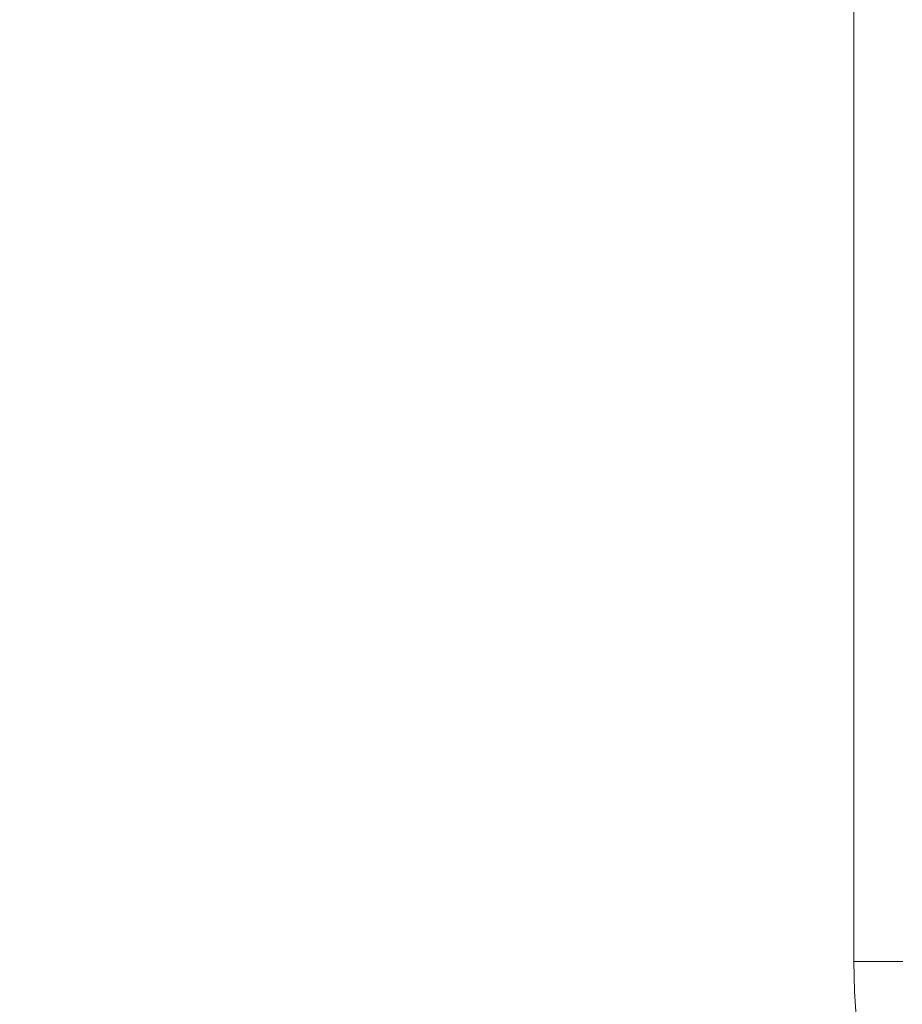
# Model space of a CAD drawing. Header units: centimetres. Extents: x -25.8 to 27.5, y 33.3 to 35.1.
# Tile 102 of 256: x -8.347 to -7.972, y 33.822 to 34.24. Entities that reach past the tile are written whole.
import ezdxf

# ---------------------------------------------------------------- set-up
doc = ezdxf.new("R2010")
doc.units = ezdxf.units.CM
doc.header["$LTSCALE"] = 2.54
doc.layers.add('Lucido design-1', color=7, linetype='Continuous')

# ---------------------------------------------------------------- blocks, each defined once
blk = doc.blocks.new('Gruppo-6-1')
at = {"color": 7, "linetype": 'Continuous', "lineweight": 9}
for points in [[(-25.69296, 35.04011, 330.58612), (-25.69296, 33.44011, 330.58612), (27.40704, 33.44011, 330.58612), (27.40704, 35.04011, 330.58612)], [(-25.69296, 35.04011, 306.61936), (-25.69296, 33.44011, 306.61936), (27.40704, 33.44011, 306.61936), (27.40704, 35.04011, 306.61936)]]:
    blk.add_3dface(points, dxfattribs=at)
for points, invisible_edges in [([(-25.69296, 33.44011, 329.78612), (-25.69296, 35.04011, 329.78612), (-7.99296, 35.04011, 329.78612), (-7.99296, 33.84011, 329.78612)], 8), ([(-25.69296, 33.44011, 305.81936), (-25.69296, 35.04011, 305.81936), (-7.99296, 35.04011, 305.81936), (-7.99296, 33.84011, 305.81936)], 8), ([(-7.99296, 35.04011, 329.78612), (-7.99099, 35.04011, 329.78614), (-7.99099, 33.84011, 329.78616)], 10), ([(-7.99099, 33.84011, 329.78616), (-7.99296, 33.84011, 329.78612), (-7.99296, 35.04011, 329.78612)], 8), ([(-7.99296, 35.04011, 305.81936), (-7.99099, 35.04011, 305.81938), (-7.99099, 33.84011, 305.8194)], 10), ([(-7.99099, 33.84011, 305.8194), (-7.99296, 33.84011, 305.81936), (-7.99296, 35.04011, 305.81936)], 8), ([(-7.9886, 33.84011, 329.78622), (-7.99099, 35.04011, 329.78614), (-7.987, 35.04011, 329.7863)], 9), ([(-7.9886, 33.84011, 329.78622), (-7.99099, 33.84011, 329.78616), (-7.99099, 35.04011, 329.78614)], 10), ([(-7.9886, 33.84011, 305.81945), (-7.99099, 35.04011, 305.81938), (-7.987, 35.04011, 305.81954)], 9), ([(-7.9886, 33.84011, 305.81945), (-7.99099, 33.84011, 305.8194), (-7.99099, 35.04011, 305.81938)], 10), ([(-7.987, 35.04011, 329.7863), (-7.987, 33.84011, 329.78632), (-7.9886, 33.84011, 329.78622)], 9), ([(-7.987, 35.04011, 305.81954), (-7.987, 33.84011, 305.81956), (-7.9886, 33.84011, 305.81945)], 9), ([(-7.98447, 33.84011, 329.78648), (-7.987, 35.04011, 329.7863), (-7.98301, 35.04011, 329.78662)], 9), ([(-7.98447, 33.84011, 329.78648), (-7.987, 33.84011, 329.78632), (-7.987, 35.04011, 329.7863)], 10), ([(-7.98447, 33.84011, 305.81972), (-7.987, 35.04011, 305.81954), (-7.98301, 35.04011, 305.81985)], 9), ([(-7.98447, 33.84011, 305.81972), (-7.987, 33.84011, 305.81956), (-7.987, 35.04011, 305.81954)], 10), ([(-7.98301, 35.04011, 329.78662), (-7.98302, 33.84011, 329.78664), (-7.98447, 33.84011, 329.78648)], 9), ([(-7.98301, 35.04011, 305.81985), (-7.98302, 33.84011, 305.81987), (-7.98447, 33.84011, 305.81972)], 9), ([(-7.98035, 33.84011, 329.78692), (-7.98302, 33.84011, 329.78664), (-7.98301, 35.04011, 329.78662)], 10), ([(-7.98035, 33.84011, 305.82016), (-7.98302, 33.84011, 305.81987), (-7.98301, 35.04011, 305.81985)], 10), ([(-7.98035, 33.84011, 329.78692), (-7.98301, 35.04011, 329.78662), (-7.97904, 35.04011, 329.78709)], 9), ([(-7.98035, 33.84011, 305.82016), (-7.98301, 35.04011, 305.81985), (-7.97904, 35.04011, 305.82033)], 9), ([(-7.97904, 35.04011, 329.78709), (-7.97904, 33.84011, 329.78711), (-7.98035, 33.84011, 329.78692)], 9), ([(-7.97904, 35.04011, 305.82033), (-7.97904, 33.84011, 305.82035), (-7.98035, 33.84011, 305.82016)], 9), ([(-7.97626, 33.84011, 329.78753), (-7.97904, 35.04011, 329.78709), (-7.97508, 35.04011, 329.78773)], 9), ([(-7.97626, 33.84011, 329.78753), (-7.97904, 33.84011, 329.78711), (-7.97904, 35.04011, 329.78709)], 10), ([(-7.97626, 33.84011, 305.82076), (-7.97904, 35.04011, 305.82033), (-7.97508, 35.04011, 305.82097)], 9), ([(-7.97626, 33.84011, 305.82076), (-7.97904, 33.84011, 305.82035), (-7.97904, 35.04011, 305.82033)], 10), ([(-7.97508, 35.04011, 329.78773), (-7.97509, 33.84011, 329.78775), (-7.97626, 33.84011, 329.78753)], 9), ([(-7.97508, 35.04011, 305.82097), (-7.97509, 33.84011, 305.82099), (-7.97626, 33.84011, 305.82076)], 9), ([(-7.97221, 33.84011, 329.7883), (-7.97509, 33.84011, 329.78775), (-7.97508, 35.04011, 329.78773)], 10), ([(-7.97221, 33.84011, 305.82154), (-7.97509, 33.84011, 305.82099), (-7.97508, 35.04011, 305.82097)], 10), ([(-7.97221, 33.84011, 329.7883), (-7.97508, 35.04011, 329.78773), (-7.97115, 35.04011, 329.78853)], 9), ([(-7.97221, 33.84011, 305.82154), (-7.97508, 35.04011, 305.82097), (-7.97115, 35.04011, 305.82177)], 9), ([(-7.99296, 33.84011, 329.78612), (-7.99269, 33.82738, 329.78612), (-25.69296, 33.44011, 329.78612)], 10), ([(-7.99296, 33.84011, 305.81936), (-7.99269, 33.82738, 305.81936), (-25.69296, 33.44011, 305.81936)], 10), ([(-7.99269, 33.82738, 329.78612), (-7.99296, 33.84011, 329.78612), (-7.99099, 33.84011, 329.78616)], 8), ([(-7.99269, 33.82738, 305.81936), (-7.99296, 33.84011, 305.81936), (-7.99099, 33.84011, 305.8194)], 8), ([(-7.99099, 33.84011, 329.78616), (-7.9886, 33.84011, 329.78622), (-7.98833, 33.82756, 329.78622), (-7.99269, 33.82738, 329.78612)], 14), ([(-7.99099, 33.84011, 305.8194), (-7.9886, 33.84011, 305.81945), (-7.98833, 33.82756, 305.81945), (-7.99269, 33.82738, 305.81936)], 14), ([(-7.98833, 33.82756, 329.78622), (-7.9886, 33.84011, 329.78622), (-7.987, 33.84011, 329.78632)], 9), ([(-7.98833, 33.82756, 305.81945), (-7.9886, 33.84011, 305.81945), (-7.987, 33.84011, 305.81956)], 9), ([(-7.987, 33.84011, 329.78632), (-7.98447, 33.84011, 329.78648), (-7.9842, 33.82774, 329.78648), (-7.98833, 33.82756, 329.78622)], 14), ([(-7.987, 33.84011, 305.81956), (-7.98447, 33.84011, 305.81972), (-7.9842, 33.82774, 305.81972), (-7.98833, 33.82756, 305.81945)], 14), ([(-7.9842, 33.82774, 329.78648), (-7.98447, 33.84011, 329.78648), (-7.98302, 33.84011, 329.78664)], 9), ([(-7.9842, 33.82774, 305.81972), (-7.98447, 33.84011, 305.81972), (-7.98302, 33.84011, 305.81987)], 9), ([(-7.98302, 33.84011, 329.78664), (-7.98035, 33.84011, 329.78692), (-7.98009, 33.82791, 329.78692), (-7.9842, 33.82774, 329.78648)], 14), ([(-7.98302, 33.84011, 305.81987), (-7.98035, 33.84011, 305.82016), (-7.98009, 33.82791, 305.82016), (-7.9842, 33.82774, 305.81972)], 14), ([(-7.98009, 33.82791, 329.78692), (-7.98035, 33.84011, 329.78692), (-7.97904, 33.84011, 329.78711)], 9), ([(-7.98009, 33.82791, 305.82016), (-7.98035, 33.84011, 305.82016), (-7.97904, 33.84011, 305.82035)], 9), ([(-7.97904, 33.84011, 329.78711), (-7.97626, 33.84011, 329.78753), (-7.97601, 33.82809, 329.78753), (-7.98009, 33.82791, 329.78692)], 14), ([(-7.97904, 33.84011, 305.82035), (-7.97626, 33.84011, 305.82076), (-7.97601, 33.82809, 305.82076), (-7.98009, 33.82791, 305.82016)], 14), ([(-7.97601, 33.82809, 329.78753), (-7.97626, 33.84011, 329.78753), (-7.97509, 33.84011, 329.78775)], 9), ([(-7.97601, 33.82809, 305.82076), (-7.97626, 33.84011, 305.82076), (-7.97509, 33.84011, 305.82099)], 9), ([(-7.97509, 33.84011, 329.78775), (-7.97221, 33.84011, 329.7883), (-7.97196, 33.82826, 329.7883), (-7.97601, 33.82809, 329.78753)], 14), ([(-7.97509, 33.84011, 305.82099), (-7.97221, 33.84011, 305.82154), (-7.97196, 33.82826, 305.82154), (-7.97601, 33.82809, 305.82076)], 14), ([(-7.99269, 33.82738, 329.78612), (-7.99188, 33.81467, 329.78612), (-25.69296, 33.44011, 329.78612)], 10), ([(-7.99269, 33.82738, 305.81936), (-7.99188, 33.81467, 305.81936), (-25.69296, 33.44011, 305.81936)], 10), ([(-7.99188, 33.81467, 329.78612), (-7.99269, 33.82738, 329.78612), (-7.98833, 33.82756, 329.78622), (-7.98754, 33.81504, 329.78622)], 14), ([(-7.99188, 33.81467, 305.81936), (-7.99269, 33.82738, 305.81936), (-7.98833, 33.82756, 305.81945), (-7.98754, 33.81504, 305.81945)], 14), ([(-7.98754, 33.81504, 329.78622), (-7.98833, 33.82756, 329.78622), (-7.9842, 33.82774, 329.78648), (-7.98342, 33.81539, 329.78648)], 15), ([(-7.98754, 33.81504, 305.81945), (-7.98833, 33.82756, 305.81945), (-7.9842, 33.82774, 305.81972), (-7.98342, 33.81539, 305.81972)], 15), ([(-7.98342, 33.81539, 329.78648), (-7.9842, 33.82774, 329.78648), (-7.98009, 33.82791, 329.78692), (-7.97932, 33.81574, 329.78692)], 15), ([(-7.98342, 33.81539, 305.81972), (-7.9842, 33.82774, 305.81972), (-7.98009, 33.82791, 305.82016), (-7.97932, 33.81574, 305.82016)], 15), ([(-7.97932, 33.81574, 329.78692), (-7.98009, 33.82791, 329.78692), (-7.97601, 33.82809, 329.78753), (-7.97524, 33.81609, 329.78753)], 15), ([(-7.97932, 33.81574, 305.82016), (-7.98009, 33.82791, 305.82016), (-7.97601, 33.82809, 305.82076), (-7.97524, 33.81609, 305.82076)], 15), ([(-7.97524, 33.81609, 329.78753), (-7.97601, 33.82809, 329.78753), (-7.97196, 33.82826, 329.7883), (-7.9712, 33.81643, 329.7883)], 15), ([(-7.97524, 33.81609, 305.82076), (-7.97601, 33.82809, 305.82076), (-7.97196, 33.82826, 305.82154), (-7.9712, 33.81643, 305.82154)], 15)]:
    blk.add_3dface(points, dxfattribs=dict(at, invisible_edges=invisible_edges))

msp = doc.modelspace()

# ---------------------------------------------------------------- block references
at = {"layer": 'Lucido design-1', "color": 7}
msp.add_blockref('Gruppo-6-1', (0, 0), dxfattribs=at)

doc.saveas('drawing.dxf')
